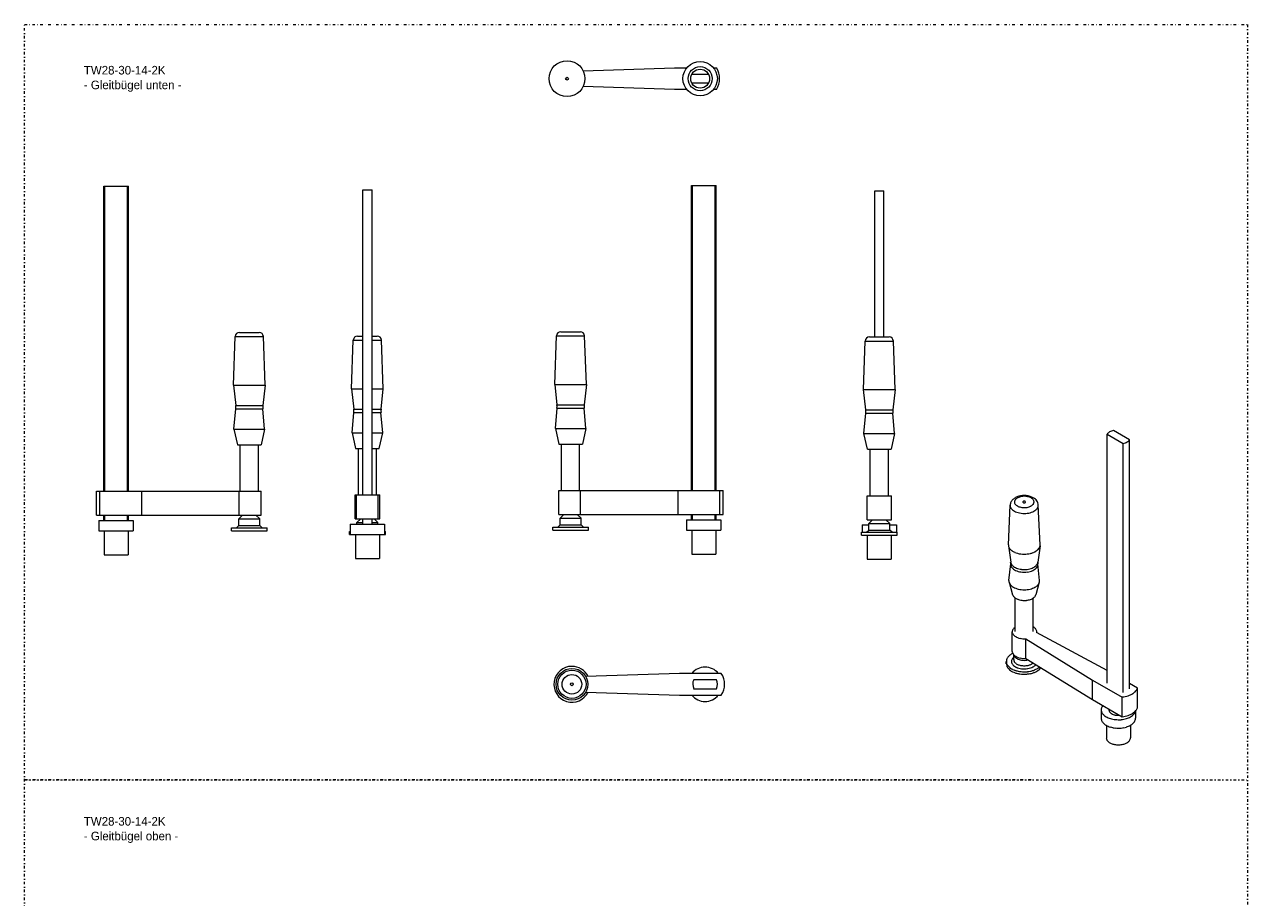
# Model space of a CAD drawing. Header units: millimetres. Extents: x -48 to 1376, y -71 to 1988.
# Tile 2 of 2: x -48 to 1376, y 971 to 1988. Entities that reach past the tile are written whole.
import ezdxf

# ---------------------------------------------------------------- set-up
doc = ezdxf.new("R2010")
doc.units = ezdxf.units.MM
doc.header["$MEASUREMENT"] = 0
doc.linetypes.add('DASHEDDOT', pattern=[9.2, 3, -3, 0.2, -3])
for name, color, linetype, true_color in [('Default', 7, 'Continuous', 0xffffff), ('sichtbar', 7, 'Continuous', 0xffffff), ('Tangente', 7, 'Continuous', 0xffffff)]:
    doc.layers.add(name, color=color, linetype=linetype, true_color=true_color)
doc.styles.add('VX Simplex Roman', font='txt', dxfattribs={"height": 0.2})

msp = doc.modelspace()

# ---------------------------------------------------------------- linework, layer by layer
at = {"layer": 'Default', "color": 7, "linetype": 'DASHEDDOT', "lineweight": 5, "true_color": 0xffffff}
for p, q in [((-48.2, 1987.6), (1375.6, 1987.6)), ((-48.2, -71.2), (-48.2, 1987.6)), ((1375.6, 1987.6), (1375.6, -71.2)), ((-48.2, 1108.3), (1375.6, 1108.3)), ((1123.7, 1108.3), (-48.2, 1108.3))]:
    msp.add_line(p, q, dxfattribs=at)
at = {"layer": 'sichtbar', "color": 1, "linetype": 'Continuous', "lineweight": 5, "true_color": 0xff0000}
for p, q in [((602.2, 1933.5), (708.7, 1937.2)), ((708.7, 1937.2), (723, 1937.2)), ((753.9, 1937.2), (757.3, 1937.2)), ((728.8, 1929.9), (748, 1929.9)), ((708.7, 1911.8), (602.2, 1915.4)), ((723, 1911.8), (708.7, 1911.8)), ((748, 1919.1), (728.8, 1919.1)), ((757.3, 1911.8), (753.9, 1911.8)), ((44.2, 1444.4), (44.2, 1799.4)), ((44.2, 1799.4), (45.3, 1799.4)), ((45.3, 1799.4), (71.8, 1799.4)), ((45.3, 1444.4), (45.3, 1799.4)), ((71.8, 1799.4), (72.9, 1799.4)), ((71.8, 1444.4), (71.8, 1799.4)), ((72.9, 1444.4), (72.9, 1799.4)), ((345.7, 1440.1), (345.7, 1795.1)), ((345.7, 1795.1), (356.4, 1795.1)), ((356.4, 1440.1), (356.4, 1795.1)), ((728.3, 1445.1), (728.3, 1800.1)), ((728.3, 1800.1), (729.3, 1800.1)), ((729.3, 1800.1), (755.8, 1800.1)), ((729.3, 1445.1), (729.3, 1800.1)), ((755.8, 1445.1), (755.8, 1800.1)), ((755.8, 1800.1), (756.9, 1800.1)), ((756.9, 1445.1), (756.9, 1800.1)), ((941.6, 1794.1), (952.3, 1794.1)), ((941.6, 1623.9), (941.6, 1794.1)), ((952.3, 1623.9), (952.3, 1794.1)), ((195.1, 1567.9), (197.2, 1624.4)), ((202.2, 1629.2), (213.5, 1629.2)), ((213.5, 1629.2), (224.9, 1629.2)), ((232, 1567.9), (229.9, 1624.4)), ((339.6, 1624.9), (345.7, 1624.9)), ((356.4, 1624.9), (362.4, 1624.9)), ((569.1, 1568.5), (571.2, 1625)), ((576.2, 1629.9), (598.9, 1629.9)), ((606, 1568.5), (603.9, 1625)), ((935.6, 1623.9), (958.3, 1623.9)), ((332.6, 1563.5), (334.6, 1620)), ((369.5, 1563.5), (367.4, 1620)), ((928.5, 1562.6), (930.6, 1619.1)), ((965.4, 1562.6), (963.3, 1619.1)), ((195.1, 1567.9), (197.7, 1544.2)), ((195.1, 1567.9), (213.5, 1567.9)), ((213.5, 1567.9), (232, 1567.9)), ((232, 1567.9), (229.4, 1544.2)), ((569.1, 1568.5), (571.7, 1544.8)), ((569.1, 1568.5), (606, 1568.5)), ((606, 1568.5), (603.4, 1544.8)), ((332.6, 1563.5), (335.2, 1539.8)), ((332.6, 1563.5), (345.7, 1563.5)), ((356.4, 1563.5), (369.5, 1563.5)), ((366.9, 1539.8), (369.5, 1563.5)), ((931.1, 1538.9), (928.5, 1562.6)), ((928.5, 1562.6), (965.4, 1562.6)), ((965.4, 1562.6), (962.8, 1538.9)), ((195.7, 1516.7), (197.7, 1540.3)), ((231.4, 1516.7), (229.4, 1540.3)), ((569.8, 1517.3), (571.8, 1540.9)), ((605.4, 1517.3), (603.4, 1540.9)), ((333.2, 1512.3), (335.2, 1535.9)), ((368.8, 1512.3), (366.8, 1535.9)), ((929.1, 1511.4), (931.1, 1535)), ((964.7, 1511.4), (962.7, 1535)), ((195.7, 1516.7), (199.8, 1498.5)), ((195.7, 1516.7), (213.5, 1516.7)), ((213.5, 1516.7), (231.4, 1516.7)), ((231.4, 1516.7), (227.2, 1498.5)), ((333.2, 1512.3), (337.3, 1494.2)), ((333.2, 1512.3), (345.7, 1512.3)), ((356.4, 1512.3), (368.8, 1512.3)), ((364.7, 1494.2), (368.8, 1512.3)), ((569.8, 1517.3), (573.9, 1499.2)), ((569.8, 1517.3), (605.4, 1517.3)), ((605.4, 1517.3), (601.3, 1499.2)), ((933.2, 1493.2), (929.1, 1511.4)), ((929.1, 1511.4), (964.7, 1511.4)), ((964.7, 1511.4), (960.6, 1493.2)), ((1212.1, 1510.7), (1230.9, 1499.9)), ((1212.1, 1220.9), (1212.1, 1510.7)), ((1238.4, 1504.3), (1219.7, 1515.1)), ((199.8, 1498.5), (213.5, 1498.5)), ((203, 1444.4), (203, 1498.5)), ((213.5, 1498.5), (227.2, 1498.5)), ((224.1, 1444.4), (224.1, 1498.5)), ((573.9, 1499.2), (601.3, 1499.2)), ((577, 1445.1), (577, 1499.2)), ((598.1, 1445.1), (598.1, 1499.2)), ((1230.9, 1210), (1230.9, 1499.9)), ((1238.4, 1214.4), (1238.4, 1504.3)), ((337.3, 1494.2), (345.7, 1494.2)), ((340.5, 1440.1), (340.5, 1494.2)), ((356.4, 1494.2), (364.7, 1494.2)), ((361.5, 1440.1), (361.5, 1494.2)), ((933.2, 1493.2), (960.6, 1493.2)), ((936.4, 1439.1), (936.4, 1493.2)), ((957.5, 1439.1), (957.5, 1493.2)), ((35.8, 1416.4), (35.8, 1444.4)), ((35.8, 1444.4), (39.7, 1444.4)), ((39.7, 1444.4), (88.3, 1444.4)), ((39.7, 1416.4), (39.7, 1444.4)), ((88.3, 1444.4), (201.9, 1444.4)), ((88.3, 1416.4), (88.3, 1444.4)), ((201.9, 1444.4), (227.3, 1444.4)), ((201.9, 1416.4), (201.9, 1444.4)), ((227.3, 1416.4), (227.3, 1444.4)), ((336.8, 1412.1), (336.8, 1440.1)), ((336.8, 1440.1), (338.3, 1440.1)), ((338.3, 1440.1), (363.7, 1440.1)), ((338.3, 1412.1), (338.3, 1440.1)), ((363.7, 1440.1), (365.3, 1440.1)), ((363.7, 1412.1), (363.7, 1440.1)), ((365.3, 1412.1), (365.3, 1440.1)), ((573.8, 1417.1), (573.8, 1445.1)), ((573.8, 1445.1), (599.2, 1445.1)), ((599.2, 1445.1), (712.8, 1445.1)), ((599.2, 1417.1), (599.2, 1445.1)), ((712.8, 1445.1), (761.4, 1445.1)), ((712.8, 1417.1), (712.8, 1445.1)), ((761.4, 1445.1), (765.3, 1445.1)), ((761.4, 1417.1), (761.4, 1445.1)), ((765.3, 1417.1), (765.3, 1445.1)), ((932.7, 1411.1), (932.7, 1439.1)), ((932.7, 1439.1), (961.2, 1439.1)), ((961.2, 1411.1), (961.2, 1439.1)), ((1097.2, 1382), (1099.3, 1428.1)), ((1134.1, 1382), (1132, 1428.1)), ((35.8, 1416.4), (39.7, 1416.4)), ((38.5, 1410.4), (78.5, 1410.4)), ((38.5, 1410.4), (38.5, 1398.4)), ((39.7, 1416.4), (88.3, 1416.4)), ((44.2, 1410.4), (44.2, 1416.4)), ((45.3, 1410.4), (45.3, 1416.4)), ((71.8, 1410.4), (71.8, 1416.4)), ((72.9, 1410.4), (72.9, 1416.4)), ((78.5, 1410.4), (78.5, 1398.4)), ((88.3, 1416.4), (201.9, 1416.4)), ((201.2, 1412.2), (205.8, 1416.4)), ((201.2, 1404.4), (201.2, 1412.2)), ((201.2, 1412.2), (213.5, 1412.2)), ((201.9, 1416.4), (227.3, 1416.4)), ((213.5, 1412.2), (225.9, 1412.2)), ((225.9, 1412.2), (221.3, 1416.4)), ((225.9, 1404.4), (225.9, 1412.2)), ((336.8, 1412.1), (338.3, 1412.1)), ((338.3, 1412.1), (363.7, 1412.1)), ((338.7, 1407.8), (343.3, 1412.1)), ((345.7, 1406.1), (345.7, 1412.1)), ((356.4, 1406.1), (356.4, 1412.1)), ((363.3, 1407.8), (358.7, 1412.1)), ((363.7, 1412.1), (365.3, 1412.1)), ((573.8, 1417.1), (599.2, 1417.1)), ((575.3, 1412.8), (579.8, 1417.1)), ((575.3, 1405.1), (575.3, 1412.8)), ((575.3, 1412.8), (599.9, 1412.8)), ((599.9, 1412.8), (595.3, 1417.1)), ((599.2, 1417.1), (712.8, 1417.1)), ((599.9, 1405.1), (599.9, 1412.8)), ((712.8, 1417.1), (761.4, 1417.1)), ((722.6, 1411.1), (722.6, 1399.1)), ((722.6, 1411.1), (762.6, 1411.1)), ((728.3, 1411.1), (728.3, 1417.1)), ((729.3, 1411.1), (729.3, 1417.1)), ((755.8, 1411.1), (755.8, 1417.1)), ((756.9, 1411.1), (756.9, 1417.1)), ((761.4, 1417.1), (765.3, 1417.1)), ((762.6, 1411.1), (762.6, 1399.1)), ((932.7, 1411.1), (961.2, 1411.1)), ((934.6, 1406.9), (939.2, 1411.1)), ((959.3, 1406.9), (954.7, 1411.1)), ((38.5, 1398.4), (78.5, 1398.4)), ((44.5, 1398.4), (44.5, 1370.4)), ((72.5, 1398.4), (72.5, 1370.4)), ((192.7, 1398.4), (192.7, 1401.9)), ((192.7, 1401.9), (213.5, 1401.9)), ((192.7, 1398.4), (213.5, 1398.4)), ((198.6, 1401.9), (201.2, 1404.4)), ((201.2, 1404.4), (213.5, 1404.4)), ((213.5, 1404.4), (225.9, 1404.4)), ((213.5, 1401.9), (234.4, 1401.9)), ((213.5, 1398.4), (234.4, 1398.4)), ((228.5, 1401.9), (225.9, 1404.4)), ((234.4, 1398.4), (234.4, 1401.9)), ((330.2, 1394.1), (330.2, 1397.6)), ((330.2, 1397.6), (331, 1397.6)), ((331, 1406.1), (331, 1394.1)), ((331, 1406.1), (351, 1406.1)), ((338.7, 1406.1), (338.7, 1407.8)), ((338.7, 1407.8), (345.7, 1407.8)), ((351, 1406.1), (371, 1406.1)), ((356.4, 1407.8), (363.3, 1407.8)), ((363.3, 1406.1), (363.3, 1407.8)), ((371, 1406.1), (371, 1394.1)), ((371, 1397.6), (371.9, 1397.6)), ((371.9, 1394.1), (371.9, 1397.6)), ((566.7, 1399.1), (566.7, 1402.6)), ((566.7, 1402.6), (608.4, 1402.6)), ((566.7, 1399.1), (608.4, 1399.1)), ((572.6, 1402.6), (575.3, 1405.1)), ((575.3, 1405.1), (599.9, 1405.1)), ((602.6, 1402.6), (599.9, 1405.1)), ((608.4, 1399.1), (608.4, 1402.6)), ((722.6, 1399.1), (762.6, 1399.1)), ((728.6, 1399.1), (728.6, 1371.1)), ((756.6, 1399.1), (756.6, 1371.1)), ((926.1, 1393.1), (926.1, 1396.6)), ((926.1, 1396.6), (967.8, 1396.6)), ((926.9, 1405.1), (926.9, 1396.6)), ((926.9, 1405.1), (934.6, 1405.1)), ((932, 1396.6), (934.6, 1399.1)), ((934.6, 1399.1), (934.6, 1406.9)), ((934.6, 1406.9), (959.3, 1406.9)), ((934.6, 1399.1), (959.3, 1399.1)), ((959.3, 1399.1), (959.3, 1406.9)), ((959.3, 1405.1), (966.9, 1405.1)), ((961.9, 1396.6), (959.3, 1399.1)), ((966.9, 1405.1), (966.9, 1396.6)), ((967.8, 1393.1), (967.8, 1396.6)), ((330.2, 1394.1), (331, 1394.1)), ((331, 1394.1), (351, 1394.1)), ((337, 1394.1), (337, 1366.1)), ((351, 1394.1), (371, 1394.1)), ((365, 1394.1), (365, 1366.1)), ((371, 1394.1), (371.9, 1394.1)), ((926.1, 1393.1), (967.8, 1393.1)), ((932.9, 1393.1), (932.9, 1365.1)), ((960.9, 1393.1), (960.9, 1365.1)), ((44.5, 1370.4), (72.5, 1370.4)), ((728.6, 1371.1), (756.6, 1371.1)), ((1097.3, 1380.9), (1099.9, 1361.6)), ((1134.1, 1380.9), (1131.5, 1361.6)), ((337, 1366.1), (351, 1366.1)), ((351, 1366.1), (365, 1366.1)), ((932.9, 1365.1), (960.9, 1365.1)), ((1097.9, 1340.5), (1099.9, 1359.7)), ((1133.4, 1340.5), (1131.4, 1359.7)), ((1098.1, 1338.3), (1102.1, 1323.8)), ((1133.2, 1338.3), (1129.2, 1323.8)), ((1105.2, 1280.9), (1105.2, 1320)), ((1126.2, 1280.9), (1126.2, 1320)), ((1101.8, 1257.9), (1101.8, 1280.8)), ((1117.7, 1272.6), (1195.2, 1224.6)), ((1117.7, 1249.7), (1117.7, 1272.6)), ((1212.1, 1235.6), (1130.1, 1279.8)), ((1130.2, 1279.7), (1130.2, 1280.8)), ((1103.4, 1248.3), (1103.4, 1254.1)), ((1094.8, 1243.4), (1094.8, 1246.2)), ((1117.7, 1249.7), (1195.2, 1201.8)), ((714.3, 1232.3), (605.3, 1228.5)), ((763, 1232.3), (714.3, 1232.3)), ((757.4, 1224.9), (730.8, 1224.9)), ((1195.2, 1224.6), (1229.6, 1204.8)), ((1195.2, 1201.8), (1195.2, 1224.6)), ((605.3, 1210.6), (714.3, 1206.9)), ((730.8, 1214.2), (757.4, 1214.2)), ((1247.6, 1215.1), (1238.4, 1220.4)), ((1247.6, 1192.3), (1247.6, 1215.1)), ((714.3, 1206.9), (763, 1206.9)), ((1195.2, 1201.8), (1229.6, 1181.9)), ((1229.6, 1181.9), (1229.6, 1204.8)), ((1205.3, 1189.9), (1205.3, 1180.1)), ((1245.3, 1188.5), (1245.3, 1180.1)), ((1211.3, 1171.8), (1211.3, 1157.2)), ((1239.3, 1171.8), (1239.3, 1157.2))]:
    msp.add_line(p, q, dxfattribs=at)
for centre, radius in [((583.4, 1924.5), 20.9), ((738.4, 1924.5), 20), ((738.4, 1924.5), 14), ((583.4, 1924.5), 1.61), ((738.4, 1924.5), 11), ((589.1, 1219.6), 18.5), ((589.1, 1219.6), 1.61)]:
    msp.add_circle(centre, radius, dxfattribs=at)
for centre, radius, start, end in [((738.4, 1924.5), 22.7, 326.0525, 33.9475), ((202.2, 1624.2), 5, 90, 177.8862), ((224.9, 1624.2), 5, 2.1138, 90), ((339.6, 1619.9), 5, 90, 177.8862), ((362.4, 1619.9), 5, 2.1138, 90), ((576.2, 1624.9), 5, 90, 177.8862), ((598.9, 1624.9), 5, 2.1138, 90), ((935.6, 1618.9), 5, 90, 177.8862), ((958.3, 1618.9), 5, 2.1138, 90), ((177.8, 1542), 20, 355.1503, 6.2922), ((249.3, 1542), 20, 173.7078, 184.8497), ((315.3, 1537.6), 20, 355.1503, 6.2922), ((386.8, 1537.6), 20, 173.7078, 184.8497), ((551.8, 1542.6), 20, 355.1503, 6.2922), ((623.3, 1542.6), 20, 173.7078, 184.8497), ((911.2, 1536.7), 20, 355.1503, 6.2922), ((982.7, 1536.7), 20, 173.7078, 184.8497), ((1218.4, 1506.1), 7.87, 130.8886, 143.7097), ((1221.1, 1503), 12, 120.5099, 130.8886), ((1222.5, 1500.7), 14.6, 111.4841, 120.5099), ((1224.4, 1495.7), 20, 103.7574, 111.4841), ((1226.1, 1519.3), 20, 283.7537, 291.48), ((1228.1, 1514.3), 14.6, 291.48, 300.5051), ((1229.4, 1512.1), 12, 300.5051, 310.8825), ((1232.1, 1508.9), 7.87, 310.8825, 323.7019), ((1114.6, 1419.8), 19.4, 105.5782, 118.5521), ((1115.5, 1416.6), 22.7, 94.7604, 105.5782), ((1115.6, 1414.5), 24.8, 84.4317, 94.7604), ((1115.8, 1415.9), 23.4, 73.1151, 84.4317), ((1117.5, 1421.6), 17.4, 60.0086, 73.1151), ((1108.1, 1427.7), 8.84, 165.8272, 177.3929), ((1108.6, 1427.6), 9.36, 154.5866, 165.8272), ((1109.1, 1427.4), 9.88, 144.0286, 154.5866), ((1110.4, 1426.4), 11.5, 134.2509, 144.0286), ((1111.7, 1425.1), 13.3, 118.5521, 134.2509), ((1114.6, 1431.8), 0.587, 134.292, 180), ((1114.6, 1431.8), 0.55, 180, 212.3831), ((1115, 1432.1), 1.05, 212.3831, 235.6791), ((1115.4, 1431), 1.66, 107.5865, 134.292), ((1115.4, 1432.6), 1.66, 235.6791, 254.515), ((1115.6, 1430.3), 2.41, 95.8578, 107.5865), ((1115.7, 1433.6), 2.75, 254.515, 269.1399), ((1115.7, 1429.9), 2.81, 85.0018, 95.8578), ((1115.7, 1433.7), 2.79, 269.1399, 283.6306), ((1115.7, 1430.1), 2.63, 73.7367, 85.0018), ((1115.9, 1432.7), 1.78, 283.6306, 301.8124), ((1115.9, 1430.9), 1.77, 60.0002, 73.7367), ((1116.2, 1431.5), 1.17, 35.6574, 60.0002), ((1116.3, 1432.1), 1.12, 301.8124, 325.7329), ((1116.7, 1431.8), 0.557, 0, 35.6574), ((1116.7, 1431.8), 0.554, 325.7329, 0), ((1119, 1424.1), 14.5, 48.4842, 60.0236), ((1121.2, 1426.7), 11.1, 35.2959, 48.4842), ((1122.2, 1427.4), 9.94, 19.4324, 35.2959), ((1123.2, 1427.7), 8.85, 2.6071, 19.4324), ((1103.4, 1381.7), 6.15, 177.4109, 182.5763), ((1103.4, 1381.7), 6.22, 182.5763, 187.7141), ((1128, 1381.7), 6.15, 357.4237, 2.5891), ((1127.9, 1381.7), 6.22, 352.2859, 357.4237), ((1103.6, 1381.8), 6.44, 187.7141, 202.8391), ((1105.4, 1382.5), 8.31, 202.8391, 216.1402), ((1106.8, 1383.5), 10.1, 216.1402, 228.2056), ((1110, 1387.1), 14.9, 228.2056, 238.1036), ((1111.7, 1389.9), 18.1, 238.1036, 247.144), ((1114.3, 1396.1), 24.9, 247.144, 254.8555), ((1115.2, 1399.2), 28.1, 254.8555, 262.5036), ((1115.7, 1403), 31.9, 262.5036, 269.6753), ((1115.7, 1403.1), 32, 269.6753, 276.4738), ((1116, 1399.9), 28.8, 276.4738, 283.6422), ((1116.7, 1397), 25.8, 283.6422, 291.6057), ((1119.4, 1390.4), 18.7, 291.6057, 300.9592), ((1121.1, 1387.5), 15.3, 300.9592, 310.8225), ((1124.4, 1383.7), 10.3, 310.8225, 322.8725), ((1125.9, 1382.6), 8.45, 322.8725, 336.5801), ((1127.7, 1381.8), 6.45, 336.5801, 352.2859), ((1091.9, 1360.6), 7.99, 0.8729, 7.7238), ((1091.9, 1360.6), 8.05, 354.05, 0.8729), ((1139.4, 1360.6), 7.99, 172.2762, 179.1271), ((1139.5, 1360.6), 8.05, 179.1271, 185.95), ((1103.8, 1339.9), 5.92, 174.0568, 184.9942), ((1104, 1339.9), 6.18, 184.9942, 195.6968), ((1127.3, 1339.9), 6.18, 344.3032, 355.0058), ((1127.6, 1339.9), 5.92, 355.0058, 5.9432), ((1104.5, 1340.1), 6.7, 195.6968, 208.9535), ((1106.5, 1341.1), 8.89, 208.9535, 220.4561), ((1107.8, 1342.3), 10.7, 220.4561, 231.5305), ((1110.9, 1346.2), 15.7, 231.5305, 240.6822), ((1112.4, 1348.9), 18.8, 240.6822, 249.1075), ((1114.7, 1354.7), 25, 249.1075, 256.4005), ((1115.3, 1357.4), 27.7, 256.4005, 263.3254), ((1115.7, 1360.4), 30.8, 263.3254, 269.895), ((1115.7, 1360.5), 30.8, 269.895, 276.457), ((1116, 1357.5), 27.9, 276.457, 283.3621), ((1116.6, 1354.9), 25.2, 283.3621, 290.6169), ((1118.8, 1349), 18.9, 290.6169, 298.9838), ((1120.3, 1346.3), 15.8, 298.9838, 308.1905), ((1123.5, 1342.4), 10.8, 308.1905, 319.3523), ((1124.9, 1341.1), 8.92, 319.3523, 330.934), ((1126.8, 1340.1), 6.7, 330.934, 344.3032), ((1107.1, 1325.2), 5.15, 195.6968, 209.0236), ((1108.6, 1326.1), 6.85, 209.0236, 220.5756), ((1109.7, 1327), 8.27, 220.5756, 231.7676), ((1112.1, 1330), 12.2, 231.7676, 240.9956), ((1113.2, 1332.1), 14.5, 240.9956, 248.9839), ((1114.9, 1336.4), 19.1, 248.9839, 255.9443), ((1115.4, 1338.4), 21.2, 255.9443, 262.9894), ((1115.7, 1340.9), 23.7, 262.9894, 269.651), ((1115.7, 1341), 23.8, 269.651, 275.8825), ((1115.9, 1339), 21.7, 275.8825, 282.3958), ((1116.3, 1337.1), 19.8, 282.3958, 289.6643), ((1117.9, 1332.5), 15, 289.6643, 298.0218), ((1119.1, 1330.3), 12.5, 298.0218, 307.2179), ((1121.5, 1327.1), 8.5, 307.2179, 318.3881), ((1122.6, 1326.1), 6.99, 318.3881, 330.365), ((1124.2, 1325.2), 5.17, 330.365, 344.3032), ((1106.5, 1280.8), 4.75, 163.8255, 180), ((1107.5, 1280.5), 5.78, 149.1703, 163.8255), ((1108.5, 1279.9), 6.96, 135.3366, 149.1703), ((1111.1, 1277.3), 10.6, 124.1467, 135.3366), ((1120.2, 1276.4), 11.7, 47.8488, 59.3168), ((1123.1, 1279.6), 7.41, 33.4041, 47.8488), ((1124.3, 1280.4), 5.99, 17.6711, 33.4041), ((1125.5, 1280.8), 4.75, 0, 17.6711), ((1106.5, 1280.8), 4.75, 180, 197.6696), ((1107.7, 1281.1), 5.99, 197.6696, 213.4015), ((1108.9, 1281.9), 7.39, 213.4015, 227.5297), ((1111.7, 1285), 11.6, 227.5297, 238.8068), ((1113.2, 1287.4), 14.4, 238.8068, 248.9018), ((1115.3, 1292.9), 20.3, 248.9018, 257.4112), ((1115.8, 1295.4), 22.8, 257.4112, 265.8193), ((1116, 1297.3), 24.8, 265.8193, 273.8889), ((1125.3, 1280.8), 4.87, 348.3521, 354.1358), ((1125.5, 1280.8), 4.74, 354.1358, 0), ((1106.2, 1243.7), 12.1, 127.3001, 142.4837), ((1111, 1237.4), 20.1, 115.5234, 127.3001), ((1106.5, 1257.9), 4.75, 180, 197.6696), ((1107.7, 1258.3), 5.99, 197.6696, 213.4015), ((1108.9, 1259), 7.39, 213.4015, 227.5297), ((1107.7, 1254.6), 4.3, 186.9178, 205.4148), ((1111.7, 1262.1), 11.6, 227.5297, 238.8068), ((589.1, 1219.6), 20.9, 90, 334.2828), ((589.1, 1219.6), 20.9, 25.7174, 90), ((744.1, 1219.6), 20, 39.42, 140.58), ((1101.8, 1246.2), 6.95, 169.8363, 180), ((1101.8, 1246.2), 6.96, 180, 193.0355), ((1101.8, 1243.4), 6.96, 180, 193.7997), ((1102.3, 1246.1), 7.54, 160.0779, 169.8363), ((1102.7, 1246.5), 7.93, 193.0355, 205.2423), ((1102.8, 1243.6), 8.05, 193.7997, 206.6253), ((1102.9, 1245.9), 8.16, 150.8302, 160.0779), ((1103.7, 1246.9), 9.02, 205.2423, 217.3282), ((1103.9, 1244.2), 9.28, 206.6253, 219.1983), ((1104.5, 1245), 10, 142.4837, 150.8302), ((1106.5, 1249), 12.5, 217.3282, 227.5931), ((1108.1, 1250.8), 14.9, 227.5931, 236.4695), ((1106.1, 1246.2), 5.37, 157.6942, 175.1837), ((1105.7, 1246.2), 5.02, 175.1837, 193.2724), ((1106.2, 1246.3), 5.54, 193.2724, 209.5568), ((1106.9, 1245.8), 6.28, 142.2774, 157.6942), ((1108.2, 1247.5), 7.83, 209.5568, 223.2442), ((1109.4, 1243.9), 9.44, 129.7113, 142.2774), ((1109.7, 1248.9), 9.89, 223.2442, 236.0649), ((1107.5, 1248.3), 4.11, 180, 192.9715), ((1108, 1248.4), 4.67, 192.9715, 205.1258), ((1109.2, 1255.3), 6.02, 205.4148, 221.028), ((1108.6, 1248.7), 5.32, 205.1258, 217.3558), ((1112.8, 1253.5), 15.5, 236.0649, 246.305), ((1110.2, 1249.9), 7.39, 217.3558, 227.7238), ((1110.5, 1256.5), 7.77, 221.028, 235.4803), ((1111.2, 1251), 8.83, 227.7238, 236.5364), ((1113.2, 1264.6), 14.4, 238.8068, 248.9018), ((1113.4, 1260.6), 12.7, 235.4803, 246.7523), ((1113.1, 1253.8), 12.2, 236.5364, 244.0377), ((1114.1, 1256.5), 18.7, 246.305, 255.2095), ((1113.9, 1255.6), 14.2, 244.0377, 251.576), ((1115.3, 1270), 20.3, 248.9018, 257.4112), ((1114.5, 1263.4), 15.8, 246.7523, 256.958), ((1115.2, 1259.3), 18.1, 251.576, 258.2421), ((1115.8, 1272.5), 22.8, 257.4112, 265.8193), ((1115.6, 1268), 20.5, 256.958, 265.9037), ((1115.7, 1261.7), 20.5, 258.2421, 270.3163), ((1116, 1274.4), 24.8, 265.8193, 273.8889), ((1115.7, 1268.9), 21.4, 265.9037, 274.5395), ((1115.7, 1261.5), 20.3, 270.3163, 282.4461), ((1115.8, 1267), 19.5, 274.5395, 283.5974), ((1116.2, 1259.1), 17.9, 282.4461, 288.6598), ((1117.4, 1255.6), 14.2, 288.6598, 295.6311), ((1117.9, 1254.9), 17, 287.5365, 297.3427), ((1118.2, 1253.9), 12.3, 295.6311, 303.467), ((1120.2, 1250.9), 8.75, 303.467, 312.744), ((1119.3, 1252.1), 13.8, 297.3427, 307.8578), ((1122.4, 1248.1), 8.85, 307.8578, 321.0026), ((1123.5, 1250.5), 14.6, 304.0802, 313.3947), ((1126.1, 1245.1), 10.8, 314.1239, 325.7087), ((744.1, 1219.6), 14.3, 157.9805, 202.0254), ((744.1, 1219.6), 14.3, 337.9746, 22.0195), ((744.1, 1219.6), 22.7, 326.0525, 33.9475), ((1107, 1246.7), 13.2, 219.1983, 229.7399), ((1108.8, 1248.8), 16, 229.7399, 239.3297), ((1111.2, 1255.6), 20.6, 236.4695, 244.0173), ((1112.2, 1254.6), 22.7, 239.3297, 247.377), ((1112.7, 1258.6), 24, 244.0173, 251.4664), ((1113.6, 1258), 26.4, 247.377, 254.8711), ((1114.8, 1264.9), 30.6, 251.4664, 258.06), ((1115.3, 1264.2), 32.8, 254.8711, 261.5897), ((1115.4, 1267.4), 33.2, 258.06, 264.0347), ((1115.5, 1261.7), 24.1, 255.2095, 263.0562), ((1115.6, 1266.4), 35, 261.5897, 268.0928), ((1115.7, 1270.3), 36.1, 264.0347, 269.7683), ((1115.7, 1263.3), 25.7, 263.0562, 271.0471), ((1115.7, 1267.4), 36.1, 268.0928, 274.4998), ((1115.7, 1270.3), 36.2, 269.7683, 275.8304), ((1115.7, 1262.8), 25.2, 271.0471, 279.1197), ((1115.8, 1266.2), 34.8, 274.4998, 281.0147), ((1116, 1267.4), 33.2, 275.8304, 282.1566), ((1116, 1260.7), 23.1, 279.1197, 287.5365), ((1116.8, 1261), 29.6, 281.0147, 288.0894), ((1116.5, 1264.7), 30.5, 282.1566, 288.7537), ((1117.9, 1257.6), 26, 288.0894, 295.6336), ((1118.7, 1258.4), 23.8, 288.7537, 296.2134), ((1121, 1251.2), 18.9, 295.6336, 304.4933), ((1120.2, 1255.4), 20.4, 296.2134, 304.0802), ((1122.8, 1248.5), 15.6, 304.4933, 314.1239), ((1232.1, 1224.5), 18.6, 302.0807, 310.0673), ((1235.4, 1220.6), 13.5, 310.0673, 319.453), ((1236.9, 1219.3), 11.5, 319.453, 329.6625), ((1239.2, 1218), 8.84, 329.6625, 341.3079), ((744.1, 1219.6), 20, 219.42, 320.58), ((1225.5, 1241.7), 37.1, 276.4343, 282.1018), ((1226.6, 1236.5), 31.8, 282.1018, 288.2242), ((1227.6, 1233.3), 28.5, 288.2242, 294.6855), ((1230.4, 1227.2), 21.8, 294.6855, 302.0807), ((1211.9, 1189.9), 6.67, 169.5795, 180), ((1211.9, 1189.9), 6.67, 180, 191.7096), ((1212.5, 1189.8), 7.26, 159.5947, 169.5795), ((1212.7, 1190), 7.42, 191.7096, 202.8093), ((1213.1, 1189.6), 7.91, 149.511, 159.5947), ((1213.4, 1190.4), 8.26, 202.8093, 214.0962), ((1214.9, 1188.5), 9.96, 140.5295, 149.511), ((1215.7, 1191.9), 11, 214.0962, 223.8893), ((1217, 1193.2), 12.8, 223.8893, 232.3672), ((1219.8, 1196.8), 17.4, 232.3672, 239.6573), ((1218.1, 1189.9), 3.79, 167.1933, 173.5431), ((1217.9, 1189.9), 3.67, 173.5431, 180), ((1217.9, 1189.9), 3.68, 180, 197.9267), ((1218.9, 1190.2), 4.66, 197.9267, 213.8379), ((1219.8, 1190.8), 5.78, 213.8379, 228.1288), ((1222, 1193.3), 9.13, 228.1288, 239.4894), ((1223.2, 1195.3), 11.4, 239.4894, 249.6823), ((1224.8, 1199.6), 16, 249.6823, 258.2837), ((1225.2, 1201.4), 17.9, 258.2837, 266.4455), ((1225.3, 1202.7), 19.1, 266.4455, 274.3331), ((1225.5, 1218.8), 37.1, 276.4343, 282.1018), ((1226.6, 1213.6), 31.8, 282.1018, 288.2242), ((1227.6, 1210.5), 28.5, 288.2242, 294.6855), ((1230.8, 1196.6), 17.2, 299.9998, 309.3307), ((1230.4, 1204.3), 21.8, 294.6855, 302.0807), ((1234.3, 1192.4), 11.7, 309.3307, 320.6435), ((1232.1, 1201.7), 18.6, 302.0807, 310.0673), ((1235.9, 1191.1), 9.69, 320.6435, 332.8458), ((1235.4, 1197.7), 13.5, 310.0673, 319.453), ((1238, 1190), 7.32, 332.8458, 346.897), ((1236.9, 1196.4), 11.5, 319.453, 329.6625), ((1239.2, 1195.1), 8.84, 329.6625, 341.3079), ((1211.9, 1180.1), 6.67, 180, 191.7096), ((1212.7, 1180.2), 7.42, 191.7096, 202.8093), ((1213.4, 1180.6), 8.26, 202.8093, 214.0962), ((1215.7, 1182.1), 11, 214.0962, 223.8893), ((1217, 1183.4), 12.8, 223.8893, 232.3672), ((1219.8, 1187), 17.4, 232.3672, 239.6573), ((1221.2, 1199.2), 20.1, 239.6573, 246.8745), ((1221.2, 1189.4), 20.1, 239.6573, 246.8745), ((1223.5, 1204.6), 26.1, 246.8745, 253.2141), ((1223.5, 1194.8), 26.1, 246.8745, 253.2141), ((1224.3, 1207.3), 28.8, 253.2141, 258.8671), ((1224.3, 1197.5), 28.8, 253.2141, 258.8671), ((1225.1, 1211.3), 33, 258.8671, 264.1533), ((1225.1, 1201.5), 33, 258.8671, 264.1533), ((1225.3, 1212.6), 34.2, 264.1533, 269.6842), ((1225.3, 1202.8), 34.2, 264.1533, 269.6842), ((1225.3, 1212.7), 34.4, 269.6842, 275.2034), ((1225.3, 1202.9), 34.4, 269.6842, 275.2034), ((1225.4, 1211.6), 33.2, 275.2034, 280.815), ((1225.4, 1201.8), 33.2, 275.2034, 280.815), ((1226.2, 1207.3), 28.9, 280.815, 286.831), ((1226.2, 1197.5), 28.9, 280.815, 286.831), ((1227, 1204.7), 26.1, 286.831, 293.0018), ((1227, 1194.9), 26.1, 286.831, 293.0018), ((1229.3, 1199.3), 20.3, 293.0018, 299.9998), ((1229.3, 1189.5), 20.3, 293.0018, 299.9998), ((1231, 1186.5), 16.8, 299.9998, 311.4016), ((1235.1, 1181.8), 10.6, 311.4016, 325.7822), ((1236.8, 1180.7), 8.52, 325.7822, 341.8485), ((1238.6, 1180.1), 6.69, 341.8485, 0), ((1215.9, 1157.2), 4.67, 180, 192.1173), ((1216.5, 1157.4), 5.23, 192.1173, 203.5618), ((1217, 1157.6), 5.84, 203.5618, 214.4723), ((1218.6, 1158.7), 7.71, 214.4723, 223.9673), ((1232.1, 1158.5), 7.47, 311.265, 325.4376), ((1233.3, 1157.6), 5.99, 325.4376, 341.644), ((1234.6, 1157.2), 4.68, 341.644, 0), ((1219.5, 1159.6), 9.04, 223.9673, 232.7284), ((1221.5, 1162.2), 12.3, 232.7284, 240.2235), ((1222.5, 1163.9), 14.3, 240.2235, 247.1825), ((1224.1, 1167.6), 18.4, 247.1825, 253.325), ((1224.9, 1170.5), 21.3, 253.325, 264.7151), ((1225.2, 1173.6), 24.5, 264.7151, 275.3518), ((1225.3, 1172.4), 23.2, 275.3518, 280.8029), ((1225.9, 1169.5), 20.3, 280.8029, 286.6347), ((1226.5, 1167.6), 18.4, 286.6347, 292.892), ((1228.1, 1163.8), 14.2, 292.892, 299.9998), ((1229.3, 1161.7), 11.8, 299.9998, 311.265)]:
    msp.add_arc(centre, radius, start, end, dxfattribs=at)
at = {"layer": 'Tangente', "color": 6, "linetype": 'Continuous', "lineweight": 5, "true_color": 0xff00ff}
for p, q in [((197.2, 1624.4), (213.5, 1624.4)), ((213.5, 1624.4), (229.9, 1624.4)), ((571.2, 1625), (603.9, 1625)), ((334.6, 1620), (345.7, 1620)), ((356.4, 1620), (367.4, 1620)), ((930.6, 1619.1), (963.3, 1619.1)), ((197.7, 1544.2), (213.5, 1544.2)), ((197.7, 1540.3), (213.5, 1540.3)), ((213.5, 1544.2), (229.4, 1544.2)), ((213.5, 1540.3), (229.4, 1540.3)), ((335.2, 1539.8), (345.7, 1539.8)), ((356.4, 1539.8), (366.9, 1539.8)), ((571.7, 1544.8), (603.4, 1544.8)), ((571.8, 1540.9), (603.4, 1540.9)), ((931.1, 1538.9), (962.8, 1538.9)), ((335.2, 1535.9), (345.7, 1535.9)), ((356.4, 1535.9), (366.8, 1535.9)), ((931.1, 1535), (962.7, 1535))]:
    msp.add_line(p, q, dxfattribs=at)
for radius in [16.4, 11.4]:
    msp.add_circle((589.1, 1219.6), radius, dxfattribs=at)
for centre, radius, start, end in [((1115.2, 1421.9), 16.4, 99.6783, 107.6669), ((1115.7, 1419), 19.4, 92.3289, 99.6783), ((1115.7, 1418.6), 19.8, 85.0472, 92.3289), ((1115.8, 1420.2), 18.2, 77.4397, 85.0472), ((1104.7, 1427.9), 5.43, 177.4109, 193.8945), ((1105.7, 1428.1), 6.46, 193.8945, 209.0079), ((1106.8, 1428.8), 7.75, 209.0079, 223.4777), ((1108, 1431.8), 3.77, 167.9595, 184.6943), ((1108.2, 1431.8), 3.89, 184.6943, 201.0679), ((1108.7, 1431.7), 4.38, 152.46, 167.9595), ((1109.2, 1432.2), 5.02, 201.0679, 215.4743), ((1109.4, 1431.3), 5.22, 138.1964, 152.46), ((1110.2, 1432.9), 6.19, 215.4743, 229.2083), ((1111.4, 1429.5), 7.88, 126.6042, 138.1964), ((1112.5, 1435.5), 9.68, 229.2083, 240.1784), ((1112.5, 1428), 9.83, 116.2588, 126.6042), ((1113.6, 1437.5), 11.9, 240.1784, 249.5649), ((1114.5, 1424), 14.2, 107.6669, 116.2588), ((1115.1, 1441.7), 16.4, 249.5649, 257.5802), ((1115.5, 1443.5), 18.2, 257.5802, 265.179), ((1115.7, 1445.1), 19.8, 265.179, 272.4605), ((1115.7, 1444.6), 19.4, 272.4605, 279.8141), ((1116.2, 1441.7), 16.4, 279.8141, 287.8159), ((1116.2, 1422), 16.3, 69.4107, 77.4397), ((1116.9, 1439.6), 14.2, 287.8159, 296.4263), ((1117.8, 1426.2), 11.9, 60.0002, 69.4107), ((1118.8, 1435.6), 9.77, 296.4263, 306.8009), ((1118.9, 1428.1), 9.65, 49.1954, 60.0002), ((1120, 1434.1), 7.84, 306.8009, 318.427), ((1121.1, 1430.7), 6.21, 35.7181, 49.1954), ((1122, 1432.3), 5.19, 318.427, 332.726), ((1122.1, 1431.4), 5.05, 21.3472, 35.7181), ((1122.7, 1431.9), 4.37, 332.726, 348.2544), ((1123.2, 1431.8), 3.9, 4.99, 21.3472), ((1123.3, 1431.8), 3.76, 348.2544, 4.99), ((1124.4, 1428.8), 7.9, 315.5679, 330.0422), ((1125.6, 1428.2), 6.53, 330.0422, 345.5617), ((1126.6, 1427.9), 5.43, 345.5617, 2.5891), ((1109.9, 1431.6), 11.9, 223.4777, 235.1329), ((1111.6, 1434.1), 14.9, 235.1329, 245.6039), ((1114.3, 1440.2), 21.6, 245.6039, 254.307), ((1115.2, 1443.2), 24.7, 254.307, 262.4562), ((1115.7, 1446.8), 28.4, 262.4562, 270.0642), ((1115.7, 1446.8), 28.4, 270.0642, 277.2877), ((1116.1, 1443.5), 25, 277.2877, 284.9815), ((1116.9, 1440.6), 22, 284.9815, 293.6082), ((1119.5, 1434.4), 15.3, 293.6082, 303.9499), ((1121.3, 1431.9), 12.2, 303.9499, 315.5679), ((1105.3, 1362.4), 5.53, 187.7141, 203.1707), ((1105.1, 1359.2), 5.22, 174.0568, 190.8745), ((1105.9, 1359.3), 6, 190.8745, 206.5582), ((1106.9, 1363), 7.2, 203.1707, 216.705), ((1106.9, 1359.8), 7.14, 206.5582, 221.628), ((1108.1, 1364), 8.76, 216.705, 228.9424), ((1109.8, 1362.4), 11, 221.628, 233.7598), ((1111, 1367.3), 13.1, 228.9424, 238.9374), ((1111.5, 1364.7), 13.9, 233.7598, 244.6163), ((1112.5, 1369.7), 16, 238.9374, 248.0645), ((1114.7, 1375.2), 21.9, 248.0645, 255.8562), ((1115.3, 1377.8), 24.5, 255.8562, 263.2211), ((1115.7, 1380.7), 27.5, 263.2211, 270.1801), ((1115.7, 1380.6), 27.4, 270.1801, 277.1386), ((1116.1, 1377.6), 24.4, 277.1386, 284.5241), ((1116.7, 1375), 21.7, 284.5241, 292.3418), ((1119, 1369.5), 15.8, 292.3418, 301.5153), ((1119.7, 1365.1), 14.3, 294.5776, 305.3068), ((1120.5, 1367.1), 12.9, 301.5153, 311.7048), ((1121.4, 1362.6), 11.3, 305.3068, 317.397), ((1123.3, 1363.9), 8.59, 311.7048, 324.2074), ((1124.3, 1359.9), 7.28, 317.397, 332.4745), ((1124.5, 1363), 7.1, 324.2074, 337.3641), ((1125.4, 1359.4), 6.06, 332.4745, 348.5785), ((1126, 1362.4), 5.52, 337.3641, 352.2859), ((1126.3, 1359.2), 5.22, 348.5785, 5.9432), ((1114.2, 1370.6), 20.4, 244.6163, 253.5698), ((1115.1, 1373.6), 23.5, 253.5698, 261.9248), ((1115.7, 1377.4), 27.3, 261.9248, 269.6787), ((1115.7, 1377.5), 27.4, 269.6787, 277.4137), ((1116.1, 1374), 23.9, 277.4137, 285.6992), ((1117, 1371), 20.8, 285.6992, 294.5776)]:
    msp.add_arc(centre, radius, start, end, dxfattribs=at)

# ---------------------------------------------------------------- texts
at = {"layer": 'Default', "color": 1, "linetype": 'Continuous', "lineweight": -3, "true_color": 0xff0000, "char_height": 10, "attachment_point": 7, "style": 'VX Simplex Roman'}
for s, insert in [('TW28-30-14-2K', (20.9, 1929.2)), ('- Gleitbügel unten -', (20.9, 1909.2)), ('TW28-30-14-2K', (20.9, 1055)), ('- Gleitbügel oben -', (20.9, 1035))]:
    msp.add_mtext(s, dxfattribs=dict(at, insert=insert))

doc.saveas('drawing.dxf')
